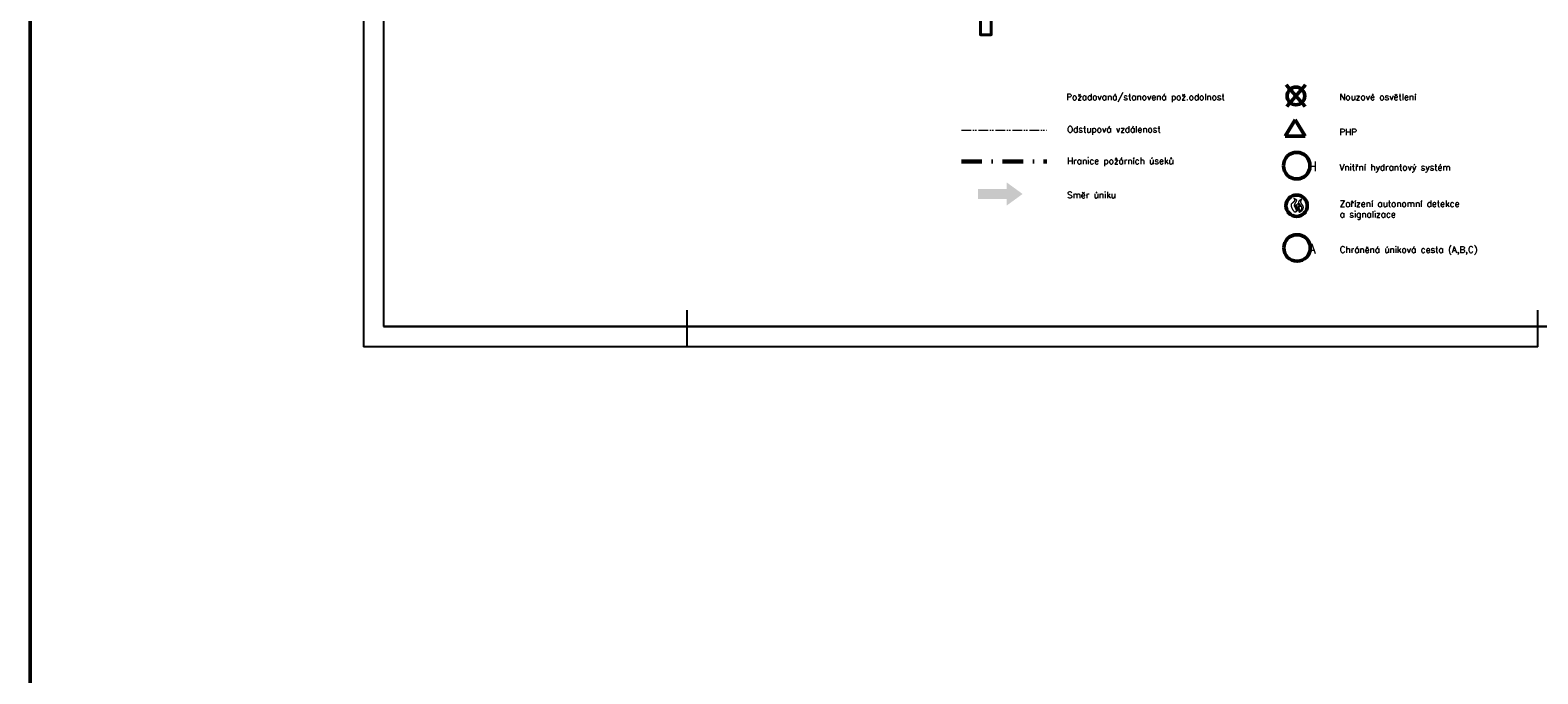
# Model space of a CAD drawing. Header units: millimetres. Extents: x 2886542 to 7567581, y -792623 to 134766.
# Tile 20 of 256: x 3867213 to 3923047, y -386809 to -362976. Entities that reach past the tile are written whole.
import ezdxf

# ---------------------------------------------------------------- set-up
doc = ezdxf.new("R2010")
doc.units = ezdxf.units.MM
for name, pattern in [('ACAD_ISO04W100', [30, 24, -3, 0, -3]), ('ACAD_ISO12W100', [21, 12, -3, 0, -3, 0, -3]), ('DASHDOTX2', [50.8, 25.4, -12.7, 0, -12.7])]:
    doc.linetypes.add(name, pattern=pattern)
doc.layers.add('IN_NS_TLUSTA', color=1, linetype='Continuous', lineweight=40)
doc.layers.add('Text obecně', color=7, linetype='Continuous', lineweight=25)
doc.layers.add('požárničina', color=10, linetype='Continuous')
doc.styles.add('ROMANT', font='romant')
doc.styles.get("Standard").update_dxf_attribs({"font": 'arial.ttf'})

msp = doc.modelspace()

# ---------------------------------------------------------------- hatches: boundary and pattern name
at = {"layer": 'požárničina', "linetype": 'ACAD_ISO04W100', "lineweight": 50, "ltscale": 50, "extrusion": (0, 0, -1)}
h = msp.add_hatch(color=256, dxfattribs=at)
h.paths.add_polyline_path([(-3903381.2, -368852), (-3902316.3, -368852), (-3902316.3, -369231.6), (-3903381.2, -369231.6)])
h.paths.add_polyline_path([(-3903381.2, -368616.5), (-3903381.2, -368852), (-3903381.2, -369231.6), (-3903381.2, -369467.2), (-3903965.7, -369041.8)])

# ---------------------------------------------------------------- linework, layer by layer
at = {"layer": 'IN_NS_TLUSTA', "color": 250}
msp.add_lwpolyline([(3902603.2, -361345.1), (3903203.2, -361943.1), (3902803.2, -361943.1), (3902803.2, -363143.1), (3902403.2, -363143.1), (3902403.2, -361943.1), (3902003.2, -361943.1)], close=True, dxfattribs=at)
at = {"layer": 'požárničina', "linetype": 'ACAD_ISO04W100', "lineweight": 50, "ltscale": 50, "extrusion": (0, 0, -1)}
for p, q in [((3914427.5, -365805.8), (3913728.8, -364996.3)), ((3913749.9, -365805.8), (3914448.6, -364996.3)), ((3913695.7, -366904.5), (3914060.9, -366297.6)), ((3914426.1, -366904.5), (3914060.9, -366297.6)), ((3913695.7, -366904.5), (3914426.1, -366904.5))]:
    msp.add_line(p, q, dxfattribs=at)
at = {"layer": 'požárničina', "linetype": 'ACAD_ISO12W100', "lineweight": 0, "ltscale": 30, "extrusion": (0, 0, -1)}
msp.add_line((3901697.9, -366678.3, 5485), (3904860.7, -366678.3, 5485), dxfattribs=at)
at = {"layer": 'požárničina', "linetype": 'DASHDOTX2', "lineweight": 60, "ltscale": 30, "extrusion": (0, 0, -1)}
msp.add_line((3901697.9, -367843.7, 5485), (3904860.7, -367843.7, 5485), dxfattribs=at)
at = {"layer": 'požárničina', "color": 1, "linetype": 'Continuous', "lineweight": 50}
msp.add_lwpolyline([(3867213.2, -315519), (3994279.2, -315519), (3994279.2, -532803.7), (3867213.2, -532803.7)], close=True, dxfattribs=at)
at = {"layer": 'požárničina', "lineweight": 50, "ltscale": 50, "extrusion": (0, 0, -1)}
for centre, radius in [((-3914088.7, -365413.3), 328), ((-3914116.8, -367993.9), 492), ((-3914129.6, -371041.1, -8127.5), 492)]:
    msp.add_circle(centre, radius, dxfattribs=at)
at = {"layer": 'požárničina', "lineweight": 50, "ltscale": 50}
msp.add_circle((3914112.5, -369476.6, 9498.8), 395.4, dxfattribs=at)
at = {"layer": 'požárničina', "linetype": 'ACAD_ISO04W100', "lineweight": 9, "ltscale": 50}
for points in [[(3914040.4, -369718.8, 9498.8), (3913960.1, -369587.2, 9498.8), (3913935.9, -369399.6, 9498.8), (3914052.5, -369266.5, 9498.8), (3914016.1, -369200, 9498.8)], [(3914016.1, -369200, 9498.8), (3914102.4, -369259, 9498.8), (3914051, -369389.1, 9498.8), (3914026.7, -369463.2, 9498.8), (3914081.2, -369597.8, 9498.8), (3914078.2, -369709.7, 9498.8), (3914040.4, -369718.8, 9498.8)], [(3914093.1, -369689.9, 9498.8), (3914119, -369594.2, 9498.8), (3914075.8, -369486.3, 9498.8), (3914097.4, -369449.1, 9498.8), (3914119, -369432, 9498.8), (3914115.3, -369474.4, 9498.8), (3914113.1, -369516.8, 9498.8), (3914150.3, -369607.6, 9498.8), (3914084, -369711.1, 9498.8)], [(3914219.5, -369730.5, 9498.8), (3914192.5, -369631.6, 9498.8), (3914164, -369522.1, 9498.8), (3914210.5, -369475.6, 9498.8), (3914153.5, -369396.2, 9498.8), (3914197, -369417.1, 9498.8), (3914252, -369497.6, 9498.8), (3914193.6, -369542, 9498.8), (3914210.6, -369597.5, 9498.8), (3914226.1, -369638.2, 9498.8), (3914216.5, -369727, 9498.8)], [(3914217.4, -369730.9, 9498.8), (3914312.8, -369563, 9498.8), (3914252.3, -369448, 9498.8), (3914191.7, -369346.7, 9498.8), (3914270.4, -369246.9, 9498.8), (3914305.2, -369221.2, 9498.8)], [(3914305.2, -369221.2, 9498.8), (3914262.8, -369349.7, 9498.8), (3914344.6, -369488.9, 9498.8), (3914319.9, -369637.4, 9498.8), (3914217.4, -369730.9, 9498.8)]]:
    msp.add_spline(points, degree=3, dxfattribs=at)
at = {"layer": 'Text obecně'}
for p, q in [((3879552.5, -329950), (3879552.5, -374699)), ((3880302.4, -330700), (3880302.4, -373949)), ((3880302.4, -330700), (3880302.4, -373949)), ((3891548.2, -374699), (3891548.2, -373349.8)), ((3891548.2, -374699), (3891548.2, -373349.8)), ((3891548.2, -374699), (3891548.2, -373349.8)), ((3891548.2, -374699), (3891548.2, -373349.8)), ((3923047.5, -374699), (3923047.5, -373349.8)), ((3880302.4, -373949), (3891548.2, -373949)), ((3891548.2, -373949), (3880302.4, -373949)), ((3891548.2, -373949), (3880302.4, -373949)), ((3880302.4, -373949), (3891548.2, -373949)), ((3891548.2, -373949), (3880302.4, -373949)), ((3891548.2, -373949), (3880302.4, -373949)), ((3880302.4, -373949), (3891548.2, -373949)), ((3891548.2, -373949), (3880302.4, -373949)), ((3891548.2, -373949), (3880302.4, -373949)), ((3890798.2, -373949), (3880302.4, -373949)), ((3880302.4, -373949), (3891548.2, -373949)), ((3891548.2, -373949), (3880302.4, -373949)), ((3891548.2, -373949), (3880302.4, -373949)), ((3880302.4, -373949), (3891548.2, -373949)), ((3891548.2, -373949), (3880302.4, -373949)), ((3891548.2, -373949), (3880302.4, -373949)), ((3880302.4, -373949), (3891548.2, -373949)), ((3891548.2, -373949), (3880302.4, -373949)), ((3891548.2, -373949), (3880302.4, -373949)), ((3880302.4, -373949), (3891548.2, -373949)), ((3891548.2, -373949), (3880302.4, -373949)), ((3891548.2, -373949), (3880302.4, -373949)), ((3880302.4, -373949), (3891548.2, -373949)), ((3891548.2, -373949), (3880302.4, -373949)), ((3891548.2, -373949), (3880302.4, -373949)), ((3890798.2, -373949), (3880302.4, -373949)), ((3880302.4, -373949), (3891548.2, -373949)), ((3891548.2, -373949), (3880302.4, -373949)), ((3891548.2, -373949), (3880302.4, -373949)), ((3891548.2, -373949), (3923047.5, -373949)), ((3923047.5, -373949), (3891548.2, -373949)), ((3923047.5, -373949), (3891548.2, -373949)), ((3891548.2, -373949), (3923047.5, -373949)), ((3923047.5, -373949), (3891548.2, -373949)), ((3923047.5, -373949), (3891548.2, -373949)), ((3891548.2, -373949), (3923047.5, -373949)), ((3923047.5, -373949), (3891548.2, -373949)), ((3923047.5, -373949), (3891548.2, -373949)), ((3922297.5, -373949), (3891548.2, -373949)), ((3891548.2, -373949), (3923047.5, -373949)), ((3923047.5, -373949), (3891548.2, -373949)), ((3923047.5, -373949), (3891548.2, -373949)), ((3891548.2, -373949), (3923047.5, -373949)), ((3923047.5, -373949), (3891548.2, -373949)), ((3923047.5, -373949), (3891548.2, -373949)), ((3891548.2, -373949), (3923047.5, -373949)), ((3923047.5, -373949), (3891548.2, -373949)), ((3923047.5, -373949), (3891548.2, -373949)), ((3891548.2, -373949), (3923047.5, -373949)), ((3923047.5, -373949), (3891548.2, -373949)), ((3923047.5, -373949), (3891548.2, -373949)), ((3922297.5, -373949), (3891548.2, -373949)), ((3891548.2, -373949), (3923047.5, -373949)), ((3923047.5, -373949), (3891548.2, -373949)), ((3923047.5, -373949), (3891548.2, -373949)), ((3892298.2, -373949), (3923047.5, -373949)), ((3923047.5, -373949), (3892298.2, -373949)), ((3923047.5, -373949), (3892298.2, -373949)), ((3923047.5, -373949), (3953796.7, -373949)), ((3953796.7, -373949), (3923047.5, -373949)), ((3923047.5, -373949), (3953796.7, -373949)), ((3923047.5, -373949), (3953796.7, -373949)), ((3891548.2, -374699), (3879552.5, -374699)), ((3891548.2, -374699), (3879552.5, -374699)), ((3923047.5, -374699), (3891548.2, -374699))]:
    msp.add_line(p, q, dxfattribs=at)

# ---------------------------------------------------------------- texts
at = {"color": 7, "lineweight": 9, "width": 550242.399, "attachment_point": 1, "style": 'ROMANT'}
for s, insert, char_height in [('Požadovaná/stanovená pož.odolnost', (3905583.6, -365332.8, 5485), 236.191), ('Nouzové osvětlení', (3915699.4, -365328.9, 5485), 236.191), ('Odstupová vzdálenost', (3905616.6, -366531, 5485), 236.191), ('PHP ', (3915699.4, -366630.9, 5485), 236.19), ('Hranice požárních úseků', (3905616.6, -367696.4, 5485), 236.191), ('Vnitřní hydrantový systém', (3915699.4, -367935, 5485), 236.191), ('Směr úniku', (3905616.6, -368960.1, 5485), 236.19), ('Zařízení autonomní detekce\\Pa signalizace', (3915712.2, -369284.4, 13612.6), 236.191), ('Chráněná úniková cesta (A,B,C)', (3915712.2, -370982.1, 13612.6), 236.191)]:
    msp.add_mtext(s, dxfattribs=dict(at, insert=insert, char_height=char_height))
at = {"layer": 'požárničina', "lineweight": 50, "char_height": 367.408, "width": 2378.965, "attachment_point": 1}
for s, insert in [('{\\Ftxt,bigfont|c238;\\W4.8403; \\W1;H}', (3912937.1, -367834.6)), ('{\\Ftxt,bigfont|c238;\\W4.8403; \\W1;A}', (3912949.9, -370881.8, 8127.5))]:
    msp.add_mtext(s, dxfattribs=dict(at, insert=insert))

doc.saveas('drawing.dxf')
